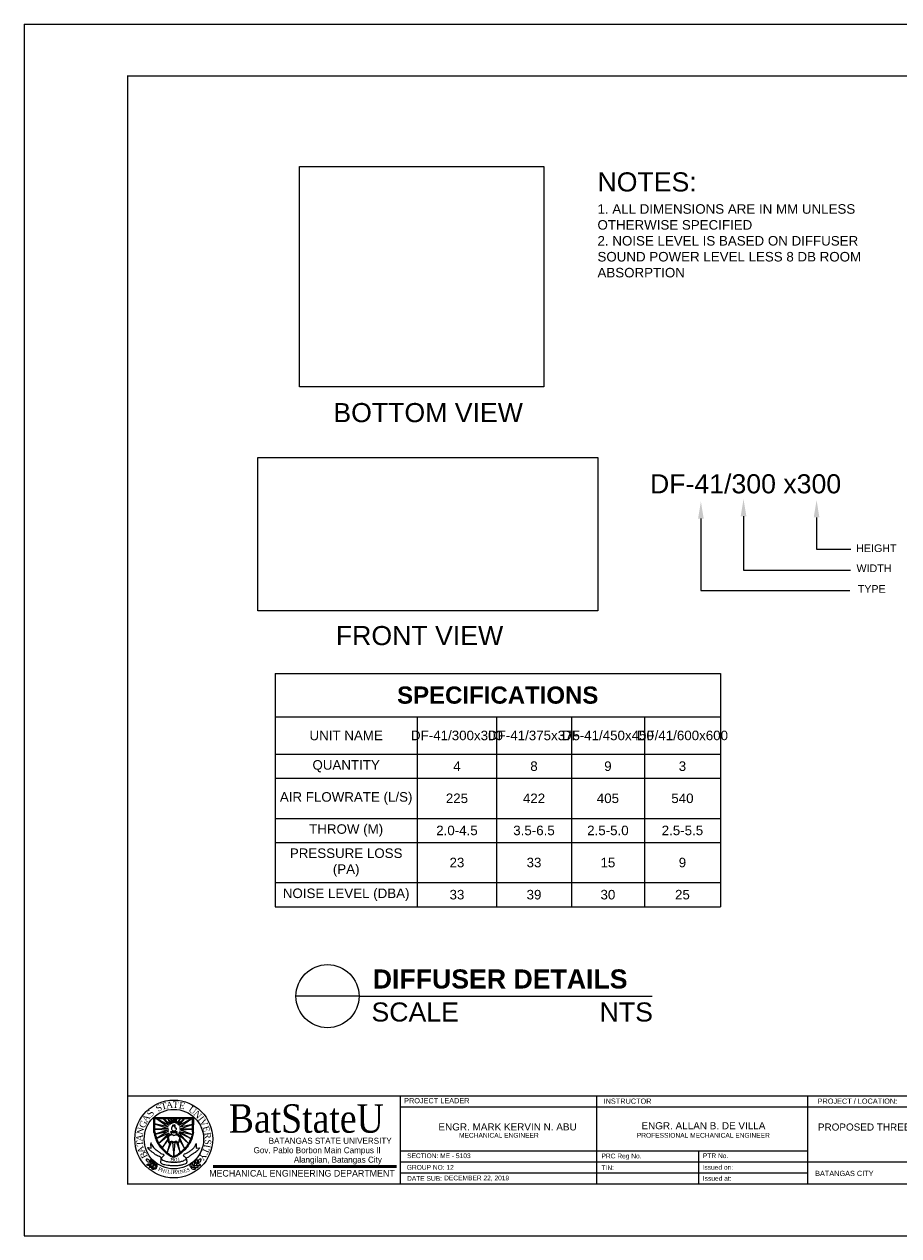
# Model space of a CAD drawing. Header units: inches. Extents: x 54.1 to 72, y 24.2 to 36.9.
import ezdxf
from ezdxf import colors
from ezdxf.entities.mleader import LeaderData, LeaderLine
from ezdxf.enums import TextEntityAlignment as Align
from ezdxf.math import Vec2, Vec3

# ---------------------------------------------------------------- set-up
doc = ezdxf.new("R2010")
doc.units = ezdxf.units.IN
doc.header["$MEASUREMENT"] = 0
doc.layers.add('template', color=7, linetype='Continuous')
doc.styles.add('arial', font='arial.ttf')
doc.styles.add('CGOTHIC', font='GOTHIC.TTF')
doc.styles.add('GARAMOND', font='GARA.TTF')
picture_1 = doc.add_image_def('image1.png', size_in_pixel=(274, 247))
picture_2 = doc.add_image_def('image2.png', size_in_pixel=(433, 195))

# ---------------------------------------------------------------- blocks, each defined once
blk = doc.blocks.new('*T1')
at = {"color": 0, "linetype": 'ByBlock', "lineweight": -2, "transparency": 16777216}
for p, q in [((0, 0), (4.668264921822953, 0)), ((0, 0), (0, -2.442978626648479)), ((4.668264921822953, 0), (4.668264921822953, -2.442978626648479)), ((0, -0.4533333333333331), (4.668264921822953, -0.4533333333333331)), ((1.491189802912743, -0.4533333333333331), (1.491189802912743, -2.442978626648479)), ((2.322251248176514, -0.4533333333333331), (2.322251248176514, -2.442978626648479)), ((3.106150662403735, -0.4533333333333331), (3.106150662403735, -2.442978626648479)), ((3.871483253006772, -0.4533333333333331), (3.871483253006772, -2.442978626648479)), ((0, -0.8438881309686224), (4.668264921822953, -0.8438881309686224)), ((0, -1.097221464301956), (4.668264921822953, -1.097221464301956)), ((0, -1.516766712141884), (4.668264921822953, -1.516766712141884)), ((0, -1.770100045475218), (4.668264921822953, -1.770100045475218)), ((0, -2.189645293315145), (4.668264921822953, -2.189645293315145)), ((0, -2.442978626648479), (4.668264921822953, -2.442978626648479))]:
    blk.add_line(p, q, dxfattribs=at)
at = {"color": 0, "transparency": 16777216, "attachment_point": 5, "style": 'arial'}
for s, insert, char_height, width in [('{\\fArial|b1|i0|c0|p34;SPECIFICATIONS}', (2.334132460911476, -0.2266666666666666), 0.18, 4.548264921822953), ('UNIT NAME', (0.7455949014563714, -0.6486107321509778), 0.1, 1.371189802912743), ('DF-41/300x300', (1.906720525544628, -0.6486107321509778), 0.1, 0.7110614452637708), ('DF-41/375x375', (2.714200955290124, -0.6486107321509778), 0.1, 0.6638994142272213), ('DF-41/450x450', (3.488816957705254, -0.6486107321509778), 0.1, 0.6453325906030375), ('DF/41/600x600', (4.269874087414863, -0.6486107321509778), 0.1, 0.6767816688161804), ('QUANTITY', (0.7455949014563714, -0.9705547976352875), 0.1, 1.371189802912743), ('4', (1.906720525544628, -0.9705547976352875), 0.1, 0.7110614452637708), ('8', (2.714200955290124, -0.9705547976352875), 0.1, 0.6638994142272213), ('9', (3.488816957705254, -0.9705547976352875), 0.1, 0.6453325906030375), ('3', (4.269874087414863, -0.9705547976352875), 0.1, 0.6767816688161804), ('AIR FLOWRATE (L/S)', (0.7455949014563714, -1.30699408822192), 0.1, 1.371189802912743), ('225', (1.906720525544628, -1.30699408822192), 0.1, 0.7110614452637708), ('422', (2.714200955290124, -1.30699408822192), 0.1, 0.6638994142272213), ('405', (3.488816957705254, -1.30699408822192), 0.1, 0.6453325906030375), ('540', (4.269874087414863, -1.30699408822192), 0.1, 0.6767816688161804), ('THROW (M)', (0.7455949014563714, -1.643433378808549), 0.1, 1.371189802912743), ('2.0-4.5', (1.906720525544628, -1.643433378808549), 0.1, 0.7110614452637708), ('3.5-6.5', (2.714200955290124, -1.643433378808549), 0.1, 0.6638994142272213), ('2.5-5.0', (3.488816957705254, -1.643433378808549), 0.1, 0.6453325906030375), ('2.5-5.5', (4.269874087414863, -1.643433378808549), 0.1, 0.6767816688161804), ('PRESSURE LOSS (PA)', (0.7455949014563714, -1.979872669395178), 0.1, 1.371189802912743), ('23', (1.906720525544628, -1.979872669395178), 0.1, 0.7110614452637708), ('33', (2.714200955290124, -1.979872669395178), 0.1, 0.6638994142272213), ('15', (3.488816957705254, -1.979872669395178), 0.1, 0.6453325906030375), ('9', (4.269874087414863, -1.979872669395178), 0.1, 0.6767816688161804), ('NOISE LEVEL (DBA)', (0.7455949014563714, -2.31631195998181), 0.1, 1.371189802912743), ('33', (1.906720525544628, -2.31631195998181), 0.1, 0.7110614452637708), ('39', (2.714200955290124, -2.31631195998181), 0.1, 0.6638994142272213), ('30', (3.488816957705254, -2.31631195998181), 0.1, 0.6453325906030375), ('25', (4.269874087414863, -2.31631195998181), 0.1, 0.6767816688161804)]:
    blk.add_mtext(s, dxfattribs=dict(at, insert=insert, char_height=char_height, width=width))

msp = doc.modelspace()

# ---------------------------------------------------------------- linework, layer by layer
for p, q in [((54.10454553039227, 36.92036558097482), (72.00027462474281, 36.92036558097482)), ((62.00302613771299, 31.20345134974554), (62.762760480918, 31.20345134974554)), ((61.55615972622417, 30.98793161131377), (62.75762398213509, 30.98793161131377)), ((57.61309014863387, 26.7402755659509), (56.95254321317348, 26.7402755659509)), ((57.61309014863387, 26.7402755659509), (60.6856893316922, 26.7402755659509))]:
    msp.add_line(p, q)
msp.add_circle((57.28281668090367, 26.7402755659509), 0.3302734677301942)
at = {"layer": 'template'}
for p, q in [((54.10454553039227, 36.92036558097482), (54.10454553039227, 24.23066676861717)), ((55.18913517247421, 25.69597048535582), (71.45797980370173, 25.69597048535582)), ((58.04563406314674, 25.69616429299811), (58.04563406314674, 24.7729615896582)), ((58.04563406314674, 25.69597048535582), (58.04563406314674, 24.7729615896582)), ((60.10231971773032, 25.69616429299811), (60.10231971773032, 24.7729615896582)), ((60.10231971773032, 25.69597048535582), (60.10231971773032, 24.7729615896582)), ((62.31785000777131, 24.7729615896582), (62.31785000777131, 25.69597048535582)), ((58.04563406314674, 25.58059437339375), (68.24323852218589, 25.58059437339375)), ((55.46426418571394, 25.46952618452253), (55.88096702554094, 25.46874600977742)), ((55.46426418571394, 25.31331051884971), (55.46426418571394, 25.46952618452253)), ((55.61293952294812, 25.37292898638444), (55.46914774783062, 25.40421221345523)), ((55.46914774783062, 25.40421221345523), (55.61293952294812, 25.3543543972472)), ((55.47309939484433, 25.45815972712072), (55.86926031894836, 25.45815972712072)), ((55.47309939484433, 25.31954074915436), (55.47309939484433, 25.45815972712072)), ((55.62272136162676, 25.38661523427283), (55.48968911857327, 25.45815972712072)), ((55.48968911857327, 25.45815972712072), (55.61293952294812, 25.37292898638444)), ((55.56892152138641, 25.45815972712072), (55.56305263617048, 25.45211451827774)), ((55.56305263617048, 25.45211451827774), (55.62272136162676, 25.38661523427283)), ((55.63348089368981, 25.39639133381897), (55.56892152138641, 25.45815972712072)), ((55.6139177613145, 25.45815972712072), (55.60902656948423, 25.45815972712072)), ((55.60902656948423, 25.45815972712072), (55.63348089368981, 25.39639133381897)), ((55.64815392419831, 25.40323460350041), (55.6139177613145, 25.45815972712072)), ((55.64815392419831, 25.45815972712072), (55.63779833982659, 25.45493406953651)), ((55.63779833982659, 25.45493406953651), (55.64815392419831, 25.40323460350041)), ((55.66282640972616, 25.41105548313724), (55.64815392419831, 25.45815972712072)), ((55.66673936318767, 25.45815972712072), (55.66282640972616, 25.41105548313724)), ((55.68043361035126, 25.45815972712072), (55.66673936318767, 25.45815972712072)), ((55.69804081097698, 25.45815972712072), (55.68043361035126, 25.41203309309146)), ((55.68043361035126, 25.41203309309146), (55.68043361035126, 25.45815972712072)), ((55.74108057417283, 25.45815972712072), (55.69804081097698, 25.4051898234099)), ((55.69804081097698, 25.4051898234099), (55.70488793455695, 25.45815972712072)), ((55.70488793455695, 25.45815972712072), (55.69804081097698, 25.45815972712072)), ((55.78607681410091, 25.45815972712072), (55.71271329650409, 25.3954137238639)), ((55.71271329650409, 25.3954137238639), (55.74108057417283, 25.45815972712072)), ((55.86041802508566, 25.45815972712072), (55.72347337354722, 25.38563762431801)), ((55.72347337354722, 25.38563762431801), (55.78607681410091, 25.45815972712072)), ((55.73032049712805, 25.36706332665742), (55.86041802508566, 25.45815972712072)), ((55.86926031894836, 25.39736894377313), (55.73032049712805, 25.36706332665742)), ((55.73423345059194, 25.35239917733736), (55.86926031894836, 25.39736894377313)), ((55.86926031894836, 25.3183657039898), (55.86926031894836, 25.45815972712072)), ((55.87809552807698, 25.31331051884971), (55.88096702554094, 25.46874600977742)), ((55.6168519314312, 25.33871292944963), (55.47785203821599, 25.29644088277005)), ((55.47785203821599, 25.29644088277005), (55.61783016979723, 25.32698160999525)), ((55.61293952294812, 25.3543543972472), (55.47795134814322, 25.34848902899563)), ((55.47795134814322, 25.34848902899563), (55.6168519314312, 25.33871292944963)), ((55.61783016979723, 25.32698160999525), (55.49126834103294, 25.24924559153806)), ((55.49126834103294, 25.24924559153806), (55.62272136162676, 25.30938492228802)), ((55.62272136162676, 25.30938492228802), (55.515254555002, 25.1995816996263)), ((55.515254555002, 25.1995816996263), (55.63250320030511, 25.29765360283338)), ((55.60190280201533, 25.27205808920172), (55.61584807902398, 25.20799272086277)), ((55.61271117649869, 25.27069471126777), (55.6231676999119, 25.21112783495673)), ((55.64626904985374, 25.3107541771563), (55.64626904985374, 25.29256968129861)), ((55.69662366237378, 25.30858229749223), (55.69662366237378, 25.29040489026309)), ((55.82576936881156, 25.19737495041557), (55.71173505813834, 25.30058643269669)), ((55.73452937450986, 25.26546942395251), (55.71989013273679, 25.21008260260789)), ((55.85071589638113, 25.24824483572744), (55.72347337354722, 25.30938492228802)), ((55.72347337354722, 25.30938492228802), (55.82576936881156, 25.19737495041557)), ((55.72564130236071, 25.20694748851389), (55.7427224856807, 25.27253997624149)), ((55.73032049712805, 25.32111595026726), (55.85071589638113, 25.24824483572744)), ((55.73032049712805, 25.32111595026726), (55.86323042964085, 25.29071956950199)), ((55.86926031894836, 25.34653380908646), (55.73423345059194, 25.35239917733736)), ((55.73618938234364, 25.33871292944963), (55.86926031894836, 25.34653380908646)), ((55.86323042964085, 25.29071956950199), (55.73618938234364, 25.33871292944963)), ((55.40169026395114, 25.15494178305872), (55.4348416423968, 25.14806571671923)), ((55.4348416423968, 25.14806571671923), (55.43293115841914, 25.19775391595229)), ((55.60804833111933, 25.24290802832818), (55.55189279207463, 25.14998352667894)), ((55.55189279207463, 25.14998352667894), (55.61000480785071, 25.2282438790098)), ((55.60266084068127, 25.10249341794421), (55.64717568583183, 25.21358002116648)), ((55.63054672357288, 25.20380392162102), (55.60266084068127, 25.10249341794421)), ((55.65891345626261, 25.21064719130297), (55.67117985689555, 25.05961909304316)), ((55.67117985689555, 25.05961909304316), (55.68630249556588, 25.21162480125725)), ((55.69901904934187, 25.21064719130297), (55.73845950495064, 25.10149909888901)), ((55.73845950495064, 25.10149909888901), (55.71662624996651, 25.20478153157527)), ((55.73129873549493, 25.23410953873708), (55.78603070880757, 25.14512244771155)), ((55.78603070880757, 25.14512244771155), (55.73716762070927, 25.24681846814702)), ((55.90496163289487, 25.19818025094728), (55.90699582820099, 25.14939647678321)), ((55.90699582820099, 25.14939647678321), (55.93954132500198, 25.15046570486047)), ((58.04563406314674, 25.12089732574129), (62.31785000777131, 25.12089732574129)), ((58.04563406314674, 25.00491874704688), (64.4406672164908, 25.00491874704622)), ((61.17018363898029, 25.12089732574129), (61.17018363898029, 24.77296158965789)), ((58.04563406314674, 24.88894016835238), (59.9084662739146, 24.88894016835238)), ((58.04563406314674, 24.88894016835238), (62.31785000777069, 24.88894016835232)), ((60.10231971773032, 24.88894016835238), (61.96515192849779, 24.88894016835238)), ((54.10454553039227, 24.23066676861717), (72.00027462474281, 24.23066676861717))]:
    msp.add_line(p, q, dxfattribs=at)
at = {"layer": 'template', "linetype": 'Continuous', "ltscale": 0.5}
msp.add_line((60.10231971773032, 25.69597048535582), (60.10231971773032, 24.7729615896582), dxfattribs=at)
at = {"layer": 'template', "linetype": 'Continuous', "lineweight": 50}
msp.add_line((56.08401691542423, 24.95473007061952), (58.00570454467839, 24.95473007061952), dxfattribs=at)
at = {"layer": 'template', "linetype": 'Continuous', "const_width": 0.01538348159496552}
msp.add_lwpolyline([(55.18913517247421, 24.7729615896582), (71.45797980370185, 24.7729615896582), (71.45797980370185, 36.37807075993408), (55.18913517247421, 36.37807075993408)], close=True, dxfattribs=at)
at = {"layer": 'template'}
msp.add_circle((55.67191552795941, 25.24425895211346), 0.4078973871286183, dxfattribs=at)
at = {"layer": 'template', "lineweight": 20}
for centre, radius in [((55.67191552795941, 25.24425895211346), 0.4078973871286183), ((55.67337749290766, 25.24308244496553), 0.3115138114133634)]:
    msp.add_circle(centre, radius, dxfattribs=at)
at = {"layer": 'template', "start_tangent": (-0.9999999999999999, 0)}
msp.add_spline([(55.66997327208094, 25.32686793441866), (55.65762730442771, 25.33357858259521), (55.65112951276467, 25.34375254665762), (55.65112951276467, 25.35500905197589), (55.65112951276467, 25.36366792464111), (55.65372852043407, 25.36821378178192), (55.65632807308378, 25.37687265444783), (55.66022685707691, 25.37600667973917), (55.66152608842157, 25.38466555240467), (55.66412564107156, 25.39115963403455), (55.66759116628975, 25.38639721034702), (55.6743053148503, 25.38033626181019), (55.67950387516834, 25.38033626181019), (55.67907061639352, 25.3872631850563), (55.67668796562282, 25.39354070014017), (55.67712122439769, 25.39570549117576), (55.68340265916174, 25.3902936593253), (55.68340265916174, 25.38531496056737), (55.68448553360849, 25.38055253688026), (55.68448553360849, 25.37535727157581), (55.68253614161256, 25.36734780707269), (55.68730144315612, 25.35998775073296), (55.69314961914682, 25.36020431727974), (55.69683150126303, 25.35067976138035), (55.69574862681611, 25.34288657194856), (55.69011735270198, 25.33227976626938), (55.68470243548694, 25.32773361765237), (55.67798774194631, 25.32643480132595), (55.66975691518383, 25.32643480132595), (55.67019017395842, 25.32643480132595)], degree=3, dxfattribs=at)
at = {"layer": 'template'}
for points in [[(55.46426418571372, 25.31331051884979), (55.47694913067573, 25.25917769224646), (55.50335993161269, 25.19856645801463), (55.53955202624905, 25.14773132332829), (55.61193730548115, 25.08223203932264), (55.66084595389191, 25.05388164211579), (55.67062779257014, 25.05094881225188)], [(55.47309939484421, 25.31954074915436), (55.48578433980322, 25.26540792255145), (55.51219514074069, 25.20479668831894), (55.54838723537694, 25.1539615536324), (55.62077251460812, 25.08846226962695), (55.66968116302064, 25.0601118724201), (55.67946300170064, 25.05717904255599)], [(55.60190280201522, 25.27205808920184), (55.60174291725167, 25.27902421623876), (55.6120044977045, 25.28050758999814), (55.62317859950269, 25.28477182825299), (55.63677202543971, 25.2915643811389), (55.64626904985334, 25.29256968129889), (55.64626904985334, 25.29678966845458)], [(55.86926031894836, 25.31954074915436), (55.85657537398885, 25.26540792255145), (55.83016457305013, 25.20479668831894), (55.79397247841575, 25.1539615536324), (55.72158719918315, 25.08846226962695), (55.67267855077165, 25.0601118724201), (55.66289671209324, 25.05717904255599)], [(55.87809552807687, 25.31331051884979), (55.86541058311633, 25.25917769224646), (55.83899978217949, 25.19856645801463), (55.80280768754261, 25.14773132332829), (55.73042240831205, 25.08223203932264), (55.68151375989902, 25.05388164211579), (55.67173192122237, 25.05094881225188)], [(55.74251077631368, 25.2717270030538), (55.74029144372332, 25.2795465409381), (55.72931173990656, 25.27693404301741), (55.7230379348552, 25.28006915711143), (55.71833258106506, 25.28581676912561), (55.71153614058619, 25.28999682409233), (55.70578497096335, 25.29417717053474), (55.69662366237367, 25.29417717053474)], [(55.61584807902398, 25.20799272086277), (55.62473615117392, 25.20160561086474), (55.63414685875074, 25.20380392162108), (55.64042120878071, 25.21048833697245), (55.6471756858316, 25.21358002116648), (55.65662835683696, 25.21358002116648), (55.66394797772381, 25.21205589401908), (55.67126759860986, 25.20839845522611), (55.68329257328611, 25.21101095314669), (55.69061219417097, 25.21310112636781), (55.69901904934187, 25.21064719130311), (55.71662624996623, 25.20478153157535), (55.72564130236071, 25.20694748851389)], [(55.62316769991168, 25.21112783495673), (55.63310104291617, 25.21112783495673), (55.6346694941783, 25.21530788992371), (55.64146647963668, 25.21896562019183), (55.65296881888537, 25.22157811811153), (55.66394797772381, 25.21635283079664), (55.6707444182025, 25.21530788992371), (55.67963249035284, 25.2158305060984), (55.68642947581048, 25.21896562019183), (55.696362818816, 25.22001056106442), (55.70263662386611, 25.21948794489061), (55.70838779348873, 25.21530788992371), (55.71152469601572, 25.21269539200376), (55.7198901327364, 25.21008260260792)], [(55.41641240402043, 24.99830758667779), (55.39677651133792, 25.00533568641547), (55.38769138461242, 25.01939188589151), (55.38651907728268, 25.03315537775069), (55.3882775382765, 25.03549817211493), (55.40029343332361, 25.03432677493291), (55.41230932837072, 25.02349177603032), (55.41699855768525, 25.01294948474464), (55.41846368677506, 25.0029931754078), (55.41846368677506, 24.9980148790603), (55.41729137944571, 24.9980148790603), (55.41465394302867, 25.000650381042), (55.41436061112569, 25.000650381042)], [(55.44038909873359, 24.98482631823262), (55.44535584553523, 24.99785364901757), (55.44411415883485, 25.01398260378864), (55.44100994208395, 25.02328775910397), (55.43418117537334, 25.0294912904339), (55.43107695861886, 25.02887102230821), (55.42859358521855, 25.02018613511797), (55.42797274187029, 25.01212151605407), (55.4292144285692, 25.00281636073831), (55.4292144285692, 24.999094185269), (55.43293948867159, 24.99289093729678), (55.44038909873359, 24.9854465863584), (55.44163078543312, 24.9854465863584)], [(55.4652998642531, 24.96344931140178), (55.47026661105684, 24.97647664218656), (55.46902492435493, 24.99260559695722), (55.4659207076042, 25.00191075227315), (55.45909194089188, 25.00811428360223), (55.45598772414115, 25.00749401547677), (55.45350435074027, 24.99880912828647), (55.4528835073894, 24.99074450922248), (55.45412519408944, 24.98143935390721), (55.45412519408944, 24.97771717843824), (55.45785025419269, 24.97151393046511), (55.4652998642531, 24.96406957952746), (55.46654155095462, 24.96406957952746)], [(55.87712034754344, 24.96528565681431), (55.87270266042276, 24.97850927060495), (55.8746176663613, 24.99457220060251), (55.87810824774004, 25.00373942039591), (55.88519043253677, 25.00965199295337), (55.8882659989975, 25.00890246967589), (55.89038405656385, 25.00012133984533), (55.89066714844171, 24.99203781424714), (55.8890374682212, 24.98279271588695), (55.88888183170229, 24.97907379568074), (55.88490065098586, 24.97303172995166), (55.87714628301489, 24.96590538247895), (55.87590568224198, 24.96595730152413)], [(55.90290317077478, 24.98560236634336), (55.89848548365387, 24.99882598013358), (55.90040048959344, 25.01488891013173), (55.90389107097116, 25.02405612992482), (55.9109732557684, 25.02996870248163), (55.91404882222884, 25.02921917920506), (55.91616687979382, 25.02043804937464), (55.91644997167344, 25.0123545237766), (55.91482029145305, 25.00310942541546), (55.91466465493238, 24.99939050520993), (55.91068347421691, 24.99334843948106), (55.90292910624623, 24.98622209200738), (55.90168850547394, 24.98627401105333)], [(55.92742259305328, 24.99806929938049), (55.94733518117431, 25.00427021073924), (55.95700009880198, 25.01793423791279), (55.95874687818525, 25.03163667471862), (55.95708791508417, 25.03405094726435), (55.9450335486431, 25.03338299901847), (55.93257511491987, 25.0230599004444), (55.92744917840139, 25.01272290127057), (55.92556902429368, 25.00283656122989), (55.92536086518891, 24.99786261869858), (55.92653214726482, 24.99781360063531), (55.92927747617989, 25.00033651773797), (55.92957055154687, 25.00032425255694)], [(55.43547691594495, 24.97827161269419), (55.42436769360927, 24.96984753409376), (55.40853872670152, 24.96651155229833), (55.39873631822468, 24.96687879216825), (55.39086525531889, 24.97169150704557), (55.39058916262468, 24.97484502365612), (55.39822768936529, 24.97966657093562), (55.40579374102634, 24.98252635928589), (55.41507329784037, 24.98394675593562), (55.41864580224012, 24.98499164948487), (55.42564531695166, 24.98315775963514), (55.43488158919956, 24.97809749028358), (55.43523015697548, 24.97690573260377)], [(55.46038768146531, 24.95689460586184), (55.44927845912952, 24.94847052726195), (55.43344949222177, 24.9451345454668), (55.42364708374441, 24.94550178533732), (55.41577602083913, 24.95031450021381), (55.41549992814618, 24.95346801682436), (55.42313845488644, 24.95828956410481), (55.43070450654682, 24.96114935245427), (55.43998406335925, 24.96256974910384), (55.44355656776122, 24.9636146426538), (55.45055608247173, 24.96178075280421), (55.45979235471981, 24.95672048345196), (55.46014092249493, 24.95552872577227)], [(55.48764306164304, 24.93756711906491), (55.47653383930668, 24.92914304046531), (55.46070487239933, 24.92580705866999), (55.45090246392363, 24.92617429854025), (55.44303140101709, 24.93098701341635), (55.442755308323, 24.93414053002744), (55.4503938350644, 24.93896207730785), (55.45795988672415, 24.94182186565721), (55.46723944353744, 24.94324226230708), (55.47081194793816, 24.94428715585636), (55.47781146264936, 24.94245326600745), (55.48704773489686, 24.9373929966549), (55.4873963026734, 24.93620123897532)], [(55.49255524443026, 24.94412182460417), (55.4975219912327, 24.95714915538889), (55.49628030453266, 24.97327811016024), (55.49317608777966, 24.98258326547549), (55.48634732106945, 24.98878679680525), (55.48324310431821, 24.98816652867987), (55.48075973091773, 24.97948164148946), (55.48013888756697, 24.97141702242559), (55.48138057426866, 24.96211186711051), (55.48138057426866, 24.95838969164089), (55.4851056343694, 24.9521864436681), (55.49255524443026, 24.94474209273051), (55.4937969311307, 24.94474209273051)], [(55.84908065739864, 24.9471147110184), (55.84466297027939, 24.96033832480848), (55.84657797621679, 24.97640125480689), (55.85006855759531, 24.98556847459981), (55.85715074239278, 24.99148104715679), (55.86022630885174, 24.99073152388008), (55.86234436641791, 24.98195039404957), (55.86262745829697, 24.9738668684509), (55.86099777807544, 24.96462177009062), (55.86084214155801, 24.96090284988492), (55.85686096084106, 24.95486078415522), (55.84910659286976, 24.94773443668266), (55.84786599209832, 24.94778635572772)], [(55.85371447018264, 24.94036034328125), (55.86446173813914, 24.93147911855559), (55.88013737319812, 24.92748419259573), (55.88994656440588, 24.92744124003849), (55.89801197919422, 24.93192063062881), (55.89841968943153, 24.9350598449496), (55.89098944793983, 24.94019656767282), (55.88354959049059, 24.94337021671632), (55.87433754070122, 24.9451773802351), (55.87081185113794, 24.94637073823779), (55.86374177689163, 24.94483112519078), (55.85430199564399, 24.94016148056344), (55.85390390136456, 24.93898533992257)], [(55.88175416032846, 24.95853128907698), (55.89250142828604, 24.94965006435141), (55.9081770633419, 24.94565513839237), (55.91798625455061, 24.94561218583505), (55.92605166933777, 24.95009157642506), (55.92645937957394, 24.95323079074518), (55.91902913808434, 24.95836751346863), (55.91158928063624, 24.96154116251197), (55.90237723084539, 24.96334832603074), (55.89885154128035, 24.96454168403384), (55.89178146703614, 24.96300207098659), (55.88234168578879, 24.95833242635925), (55.88194359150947, 24.95715628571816)], [(55.90753698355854, 24.9788479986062), (55.91828425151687, 24.96996677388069), (55.93395988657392, 24.9659718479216), (55.94376907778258, 24.96592889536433), (55.95183449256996, 24.97040828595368), (55.95224220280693, 24.97354750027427), (55.94481196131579, 24.97868422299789), (55.93737210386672, 24.98185787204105), (55.92816005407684, 24.98366503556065), (55.92463436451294, 24.98485839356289), (55.91756429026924, 24.98331878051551), (55.9081245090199, 24.97864913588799), (55.90772641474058, 24.97747299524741)]]:
    msp.add_spline(points, degree=3, dxfattribs=at)
for points, end_tangent in [([(55.61271117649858, 25.27069471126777), (55.6263046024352, 25.27800988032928), (55.63571531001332, 25.2863699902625), (55.64512601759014, 25.28898277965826), (55.65453727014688, 25.29002772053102), (55.66394797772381, 25.2863699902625), (55.66760751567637, 25.281667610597), (55.67126759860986, 25.2790548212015), (55.67649558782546, 25.2837574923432), (55.68852056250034, 25.2863699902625), (55.70002290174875, 25.28846016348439), (55.7125705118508, 25.2827125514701), (55.72093594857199, 25.2743521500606), (55.73139192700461, 25.27069471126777), (55.73452937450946, 25.27226226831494), (55.73452937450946, 25.26546942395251)], (0, -0.9999999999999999)), ([(55.64377065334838, 25.32330843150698), (55.6595821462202, 25.322442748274), (55.67604379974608, 25.32179334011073), (55.68709053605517, 25.32200961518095), (55.6968369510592, 25.32309215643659), (55.70225241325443, 25.32265902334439), (55.7024687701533, 25.31746375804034), (55.7024687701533, 25.31313446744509), (55.70051937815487, 25.30923801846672), (55.69597097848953, 25.30858861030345), (55.68687363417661, 25.30772263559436), (55.6710621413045, 25.30772263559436), (55.65221783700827, 25.30728979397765), (55.64745308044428, 25.31010370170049), (55.64203816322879, 25.31356730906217), (55.64355429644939, 25.3235249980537), (55.64355429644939, 25.32460724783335)], (-0.9999999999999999, 0))]:
    msp.add_spline(points, degree=3, dxfattribs=dict(at, end_tangent=end_tangent))
for points, knots in [([(55.93954132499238, 25.15046570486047), (55.94025651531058, 25.15048920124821), (55.94463710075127, 25.14966406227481), (55.91982238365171, 25.12639634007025), (55.90465161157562, 25.10641192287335), (55.87356734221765, 25.0891903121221), (55.8449178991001, 25.06990359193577), (55.82395381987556, 25.05302077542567), (55.80131812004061, 25.04562186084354), (55.80593691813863, 25.02209887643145), (55.81154415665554, 25.00335343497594), (55.79828219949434, 24.98044451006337), (55.77094568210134, 24.97527355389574), (55.73530476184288, 24.9660310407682), (55.69148124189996, 24.96268510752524), (55.64861747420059, 24.96162677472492), (55.61057277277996, 24.96745496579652), (55.57701269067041, 24.9710305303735), (55.55277439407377, 24.97972675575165), (55.53963083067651, 24.98963943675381), (55.53490161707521, 24.99851522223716), (55.53876747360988, 25.01450241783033), (55.54214085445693, 25.03030875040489), (55.53668508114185, 25.05757834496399), (55.49790583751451, 25.06558009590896), (55.46833861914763, 25.0906389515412), (55.44079918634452, 25.11193916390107), (55.41727877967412, 25.1280037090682), (55.4093033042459, 25.14375465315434), (55.39639219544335, 25.1559215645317), (55.40142312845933, 25.15525458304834), (55.40670395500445, 25.15390187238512)], [1.525095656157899, 1.525095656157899, 1.525095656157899, 1.525095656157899, 1.532073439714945, 1.584611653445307, 1.633557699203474, 1.698069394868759, 1.768711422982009, 1.823631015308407, 1.856154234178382, 1.874433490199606, 1.942755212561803, 1.959564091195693, 2.013837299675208, 2.081715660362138, 2.16866491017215, 2.253261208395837, 2.318126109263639, 2.380395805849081, 2.439478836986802, 2.457200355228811, 2.47009170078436, 2.492272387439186, 2.543517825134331, 2.560296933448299, 2.63925905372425, 2.721631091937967, 2.780104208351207, 2.83264790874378, 2.871086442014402, 2.885372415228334, 2.911144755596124, 2.911144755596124, 2.911144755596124, 2.911144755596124]), ([(55.43587074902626, 25.20295106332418), (55.42677794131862, 25.20295106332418), (55.44889004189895, 25.17355560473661), (55.45928714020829, 25.15314962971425), (55.48739282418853, 25.12818737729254), (55.5189250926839, 25.10976841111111), (55.53944296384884, 25.08895375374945), (55.57246384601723, 25.08364299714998), (55.56462487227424, 25.06694903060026), (55.55606165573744, 25.0579649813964), (55.54461738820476, 25.0510139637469), (55.53575347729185, 25.03328499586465), (55.56362586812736, 25.01750076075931), (55.595456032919, 25.00834340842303), (55.6348367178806, 25.00150324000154), (55.66717054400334, 25.00191674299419), (55.70516910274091, 25.00127028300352), (55.74749803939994, 25.00634712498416), (55.78261856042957, 25.02063343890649), (55.80182527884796, 25.03200525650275), (55.80186914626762, 25.04428901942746), (55.7915405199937, 25.0517986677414), (55.78493458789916, 25.06096483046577), (55.77300922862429, 25.06720046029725), (55.77664474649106, 25.07950948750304), (55.7875749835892, 25.0925560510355), (55.8124133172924, 25.09652388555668), (55.83826335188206, 25.11492893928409), (55.86281819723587, 25.13176051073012), (55.88123464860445, 25.15039392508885), (55.89259693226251, 25.16731516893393), (55.90260194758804, 25.17990316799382), (55.90498076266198, 25.19599499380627), (55.90496163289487, 25.19818025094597)], [0, 0, 0, 0, 0.05015677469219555, 0.09732988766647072, 0.1694151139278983, 0.2384692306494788, 0.2973822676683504, 0.3451903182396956, 0.3616090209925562, 0.3847529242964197, 0.4154017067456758, 0.4352101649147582, 0.4800821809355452, 0.5490858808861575, 0.6375930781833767, 0.6923967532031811, 0.7281811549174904, 0.8475461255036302, 0.9203779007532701, 0.9448798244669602, 0.9592911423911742, 0.9797220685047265, 1.010309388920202, 1.0239692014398, 1.04625377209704, 1.066064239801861, 1.119080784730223, 1.173808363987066, 1.241086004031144, 1.282544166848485, 1.318293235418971, 1.350594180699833, 1.379884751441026, 1.379884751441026, 1.379884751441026, 1.379884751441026]), ([(55.43296065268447, 25.2018445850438), (55.43379179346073, 25.20280694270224), (55.43529660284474, 25.2034705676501), (55.43757066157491, 25.20343417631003), (55.4379253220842, 25.20342850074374)], [3.048467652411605, 3.048467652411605, 3.048467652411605, 3.048467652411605, 3.058869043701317, 3.060790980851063, 3.060790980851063, 3.060790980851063, 3.060790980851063]), ([(55.66631415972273, 25.11952721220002), (55.66849089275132, 25.11918160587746), (55.67230547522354, 25.11857595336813), (55.67505855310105, 25.11884397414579), (55.67713441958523, 25.1194715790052)], [0, 0, 0, 0, 0.01145534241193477, 0.02007473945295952, 0.02007473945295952, 0.02007473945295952, 0.02007473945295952]), ([(55.66631415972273, 25.1158056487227), (55.66849089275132, 25.11546004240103), (55.67230547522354, 25.11485438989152), (55.67505855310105, 25.1151224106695), (55.67713441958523, 25.11575001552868)], [0, 0, 0, 0, 0.01145534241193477, 0.02007473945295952, 0.02007473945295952, 0.02007473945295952, 0.02007473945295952]), ([(55.66733067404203, 25.10701154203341), (55.66916104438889, 25.10729744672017), (55.67220969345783, 25.10773009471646), (55.67454547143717, 25.1075760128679), (55.67591769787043, 25.1072416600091)], [0.001785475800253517, 0.001785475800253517, 0.001785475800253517, 0.001785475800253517, 0.01145534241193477, 0.01823655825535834, 0.01823655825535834, 0.01823655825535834, 0.01823655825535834]), ([(55.66762917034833, 25.10333635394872), (55.66935538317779, 25.10360296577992), (55.67217186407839, 25.10398820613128), (55.67437070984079, 25.10386510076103), (55.67555580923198, 25.10360412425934)], [0.002311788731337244, 0.002311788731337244, 0.002311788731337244, 0.002311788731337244, 0.01145534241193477, 0.01762460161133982, 0.01762460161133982, 0.01762460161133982, 0.01762460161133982])]:
    msp.add_open_spline(points, degree=3, knots=knots, dxfattribs=at)

# ---------------------------------------------------------------- block references
msp.add_blockref('*T1', (56.73288713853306, 30.11915973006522))

# ---------------------------------------------------------------- texts
at = {"attachment_point": 1, "style": 'arial'}
for s, width, heights, insert, char_height in [('NOTES:\\P{\\H0.5x;1. ALL DIMENSIONS ARE IN MM UNLESS OTHERWISE SPECIFIED\\P2. NOISE LEVEL IS BASED ON DIFFUSER SOUND POWER LEVEL LESS 8 DB ROOM ABSORPTION}', 3.072624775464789, [1.656364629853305], (60.11244752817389, 35.36881248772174), 0.2), ('BOTTOM VIEW ', 2.641817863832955, [0], (57.3442744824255, 32.95264291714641), 0.2), ('DF-41/300 x300', 2.653060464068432, [0], (60.66280197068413, 32.20676597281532), 0.2), ('HEIGHT', 0.2, [0], (62.82417168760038, 31.47195619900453), 0.08), ('WIDTH', 0.6019956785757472, [0], (62.82700590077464, 31.26219136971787), 0.08), ('TYPE', 0.6019956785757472, [0], (62.84055234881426, 31.0457621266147), 0.08), ('FRONT VIEW', 2.321539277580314, [0], (57.37064441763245, 30.61710707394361), 0.2), ('{\\fArial|b1|i0|c0|p34;DIFFUSER DETAILS}', 5.549897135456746, [0], (57.75766423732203, 27.0204719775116), 0.2), ('SCALE                   NTS', 5.044561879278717, [0], (57.74403118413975, 26.6746246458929), 0.2)]:
    msp.add_mtext_dynamic_manual_height_columns(s, width=width, gutter_width=1, heights=heights, dxfattribs=dict(at, insert=insert, char_height=char_height))
at = {"layer": 'template', "style": 'arial'}
for s, height, p in [('PROJECT LEADER', 0.05481516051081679, (58.085938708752, 25.61809326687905)), ('INSTRUCTOR', 0.05480365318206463, (60.17673379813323, 25.613212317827)), ('PROJECT / LOCATION:', 0.05480365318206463, (62.41967454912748, 25.613212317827)), ('PROJECT / LOCATION:', 0.05480365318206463, (62.41967454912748, 25.613212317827)), ('PROJECT / LOCATION:', 0.05480365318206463, (62.41967454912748, 25.613212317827)), ('ENGR. MARK KERVIN N. ABU', 0.07437126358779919, (58.44544219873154, 25.33384004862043)), ('ENGR. ALLAN B. DE VILLA', 0.07437126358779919, (60.57314783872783, 25.34602156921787)), ('PROPOSED THREE STOREY HOSPITAL', 0.07437126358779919, (62.42236483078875, 25.3323191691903)), ('MECHANICAL ENGINEER', 0.04958084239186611, (58.66113998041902, 25.25797663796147)), ('PROFESSIONAL MECHANICAL ENGINEER', 0.04958084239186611, (60.5252971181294, 25.25797663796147)), ('SECTION: ME - 5103', 0.04958084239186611, (58.11735994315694, 25.04391470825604)), ('PRC Reg No.', 0.04958084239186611, (60.15488850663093, 25.04151839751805)), ('PTR No.', 0.04958084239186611, (61.2174158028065, 25.0439147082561)), ('GROUP NO: 12', 0.04958084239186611, (58.11402907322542, 24.92258482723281)), ('TIN:', 0.04958084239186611, (60.15488850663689, 24.91849897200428)), ('Issued on:', 0.04958084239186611, (61.21408493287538, 24.92258482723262)), ('BATANGAS CITY', 0.05480365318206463, (62.39309207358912, 24.85623038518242)), ('DATE SUB:', 0.04958084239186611, (58.11677797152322, 24.80660624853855)), ('DECEMBER 22, 2019', 0.04958084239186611, (58.50553600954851, 24.8113679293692)), ('Issued at:', 0.04958084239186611, (61.21687207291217, 24.80660624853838))]:
    msp.add_text(s, height=height, dxfattribs=at).set_placement(p)
at = {"layer": 'template'}
for s, height, style, width, p in [('BatStateU', 0.2974892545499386, 'GARAMOND', 0.9999999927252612, (57.06101791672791, 25.31027701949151)), ('BATANGAS STATE UNIVERSITY', 0.063322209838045, 'CGOTHIC', 0.999999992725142, (57.31087782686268, 25.19372842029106)), ('Gov. Pablo Borbon Main Campus II', 0.063322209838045, 'CGOTHIC', 0.999999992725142, (57.17404124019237, 25.09546496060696)), ('Alangilan, Batangas City', 0.063322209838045, 'CGOTHIC', 0.999999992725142, (57.39181119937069, 24.99648234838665))]:
    msp.add_text(s, height=height, dxfattribs=dict(at, style=style, width=width)).set_placement(p, align=Align.CENTER)
at = {"layer": 'template', "attachment_point": 1}
for s, insert, char_height, width, rotation in [('{\\fTimes New Roman|b0|i0|c0|p18;A}', (55.58784429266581, 25.63243507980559), 0.06798289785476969, 5.349098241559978, 5.718517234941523), ('{\\fTimes New Roman|b0|i0|c0|p18;T}', (55.66286611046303, 25.63869217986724), 0.06798289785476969, 0.05755701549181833, 356.815033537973), ('{\\fTimes New Roman|b0|i0|c0|p18;S}', (55.38279299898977, 25.50831875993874), 0.06798289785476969, 5.349098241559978, 56.11039181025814), ('{\\fTimes New Roman|b0|i0|c0|p18;S}', (55.47267669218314, 25.58309166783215), 0.06798289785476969, 5.349098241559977, 33.23179436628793), ('{\\fTimes New Roman|b0|i0|c0|p18;T}', (55.52959680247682, 25.61495479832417), 0.06798289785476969, 5.349098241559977, 14.447989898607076), ('{\\fTimes New Roman|b0|i0|c0|p18;E}', (55.73436084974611, 25.63350283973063), 0.06798289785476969, 5.349098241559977, 348.69044875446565), ('{\\fTimes New Roman|b0|i0|c0|p18;U}', (55.85910764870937, 25.59591498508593), 0.06798289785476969, 5.349098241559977, 323.5012554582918), ('{\\fTimes New Roman|b0|i0|c0|p18;N}', (55.9197887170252, 25.54954790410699), 0.06798289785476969, 5.349098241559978, 314.1356361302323), ('{\\fTimes New Roman|b0|i0|c0|p18;G}', (55.30349956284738, 25.37964938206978), 0.06798289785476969, 5.349098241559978, 65.93474426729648), ('{\\fTimes New Roman|b0|i0|c0|p18;A}', (55.33317358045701, 25.44939385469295), 0.06798289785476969, 5.349098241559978, 56.11039181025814), ('{\\fTimes New Roman|b0|i0|c0|p18;I}', (55.97389629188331, 25.4929402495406), 0.06798289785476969, 5.349098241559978, 308.6454006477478), ('{\\fTimes New Roman|b0|i0|c0|p18;V}', (55.9975926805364, 25.46244384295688), 0.06798289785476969, 5.349098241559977, 298.2001729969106), ('{\\fTimes New Roman|b0|i0|c0|p18;A}', (55.27566751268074, 25.2223400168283), 0.06798289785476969, 5.349098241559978, 85.53704899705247), ('{\\fTimes New Roman|b0|i0|c0|p18;N}', (55.28120468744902, 25.30065942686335), 0.06798289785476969, 5.349098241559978, 77.56161187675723), ('{\\fTimes New Roman|b0|i0|c0|p18;E}', (56.03807639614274, 25.38824209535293), 0.06798289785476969, 5.349098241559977, 285.47867801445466), ('{\\fTimes New Roman|b0|i0|c0|p18;R}', (56.05754681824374, 25.31764883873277), 0.06798289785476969, 5.349098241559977, 276.199548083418), ('{\\fTimes New Roman|b0|i0|c0|p18;T}', (55.28481506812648, 25.16448360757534), 0.06798289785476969, 5.349098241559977, 94.266521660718), ('{\\fTimes New Roman|b0|i0|c0|p18;A}', (55.30901571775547, 25.08650250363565), 0.06798289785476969, 5.349098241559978, 110.3667278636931), ('{\\fTimes New Roman|b0|i0|c0|p18;T}', (56.05008537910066, 25.13522590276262), 0.06798289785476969, 5.349098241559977, 245.97798613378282), ('{\\fTimes New Roman|b0|i0|c0|p18;I}', (56.05855486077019, 25.17926620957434), 0.06798289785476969, 5.349098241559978, 259.81080118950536), ('{\\fTimes New Roman|b0|i0|c0|p18;S}', (56.06607334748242, 25.23797676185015), 0.06798289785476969, 5.349098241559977, 266.0585725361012), ('{\\fTimes New Roman|b0|i0|c0|p18;B}', (55.34174695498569, 25.03134832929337), 0.06798289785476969, 5.349098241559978, 115.18408197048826), ('{\\fTimes New Roman|b0|i0|c0|p18;1}', (55.63323563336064, 25.05025333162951), 0.03807042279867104, 5.349098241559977, 350.69674362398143), ('{\\fTimes New Roman|b0|i0|c0|p18;9}', (55.6479616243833, 25.04633688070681), 0.03807042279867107, 5.349098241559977, 359.89651961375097), ('{\\fTimes New Roman|b0|i0|c0|p18;0}', (55.6761846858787, 25.04554861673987), 0.03807042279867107, 5.349098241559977, 359.89651961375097), ('{\\fTimes New Roman|b0|i0|c0|p18;3}', (55.69676660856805, 25.04599885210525), 0.038070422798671, 5.349098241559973, 14.572685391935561), ('{\\fTimes New Roman|b0|i0|c0|p18;Y}', (56.02296117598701, 25.07183299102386), 0.06798289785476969, 5.349098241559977, 237.49397808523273), ('{\\fTimes New Roman|b0|i0|c0|p18;P}', (55.52115001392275, 24.95221966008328), 0.03807042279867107, 5.349098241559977, 333.24497493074), ('{\\fTimes New Roman|b0|i0|c0|p18;P}', (55.52220842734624, 24.95221966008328), 0.03807042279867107, 5.349098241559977, 333.24497493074), ('{\\fTimes New Roman|b0|i0|c0|p18;H}', (55.54498393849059, 24.93875769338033), 0.03807042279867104, 5.349098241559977, 342.3689301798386), ('{\\fTimes New Roman|b0|i0|c0|p18;I}', (55.58376973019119, 24.92617075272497), 0.03807042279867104, 5.349098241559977, 350.74463181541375), ('{\\fTimes New Roman|b0|i0|c0|p18;L}', (55.60724181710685, 24.92268263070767), 0.03807042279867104, 5.349098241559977, 350.69674362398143), ('{\\fTimes New Roman|b0|i0|c0|p18;I}', (55.63897658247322, 24.9167236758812), 0.03807042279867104, 5.349098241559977, 357.8325323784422), ('{\\fTimes New Roman|b0|i0|c0|p18;P}', (55.6580907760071, 24.91496443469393), 0.03807042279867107, 5.349098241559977, 359.89651961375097), ('{\\fTimes New Roman|b0|i0|c0|p18;P}', (55.68211495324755, 24.9137259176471), 0.03807042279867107, 5.349098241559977, 7.516181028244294), ('{\\fTimes New Roman|b0|i0|c0|p18;I}', (55.71122669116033, 24.91509950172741), 0.03807042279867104, 5.349098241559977, 9.039111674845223), ('{\\fTimes New Roman|b0|i0|c0|p18;N}', (55.73085228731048, 24.91682537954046), 0.03807042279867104, 5.349098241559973, 12.924469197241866), ('{\\fTimes New Roman|b0|i0|c0|p18;E}', (55.7710101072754, 24.92695857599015), 0.038070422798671, 5.349098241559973, 14.572685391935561), ('{\\fTimes New Roman|b0|i0|c0|p18;S}', (55.80329396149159, 24.93626401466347), 0.038070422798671, 5.349098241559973, 14.572685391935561)]:
    msp.add_mtext(s, dxfattribs=dict(at, insert=insert, char_height=char_height, width=width, rotation=rotation))
at = {"layer": 'template', "linetype": 'Continuous', "lineweight": 0, "insert": (56.04334247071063, 24.91985230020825), "char_height": 0.0692256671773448, "width": 2.197337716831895, "attachment_point": 1}
msp.add_mtext('{\\fCentury Gothic|b0|i0|c0|p34;\\C7;MECHANICAL ENGINEERING DEPARTMENT}', dxfattribs=at)

# ---------------------------------------------------------------- pictures from other files: only their frames are drawn
image = msp.add_image(picture_1, insert=(56.99062987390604, 33.12284053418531), size_in_units=(2.5597502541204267, 2.3075120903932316))
image.dxf.flags = 7
image = msp.add_image(picture_2, insert=(56.55188968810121, 30.77610202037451), size_in_units=(3.564671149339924, 1.6053368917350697))
image.dxf.flags = 7

# ---------------------------------------------------------------- leaders
ml = msp.add_multileader_mtext('Standard')
ml.set_content('', color=256)
ml.set_leader_properties()
ml.build(insert=Vec2(0, 0))
ml.multileader.update_dxf_attribs({"text_right_attachment_type": 6, "dogleg_length": 0.36, "arrow_head_size": 0.18})
ctx = ml.context
ctx.base_point, ctx.char_height, ctx.arrow_head_size, ctx.landing_gap_size, ctx.plane_origin = Vec3(61.55615972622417, 30.98793161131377), 0.18, 0.18, 0.09, Vec3(61.19615972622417, 31.92185034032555)
ctx.right_attachment = 6
notes = []
notes.append((ctx, [(0, (1, 1, 0), (61.19615972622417, 30.98793161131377), (1, 0), 0.36, [(0, [(61.19615972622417, 31.92185034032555)], 0, [])])]))
ctx.mtext.insert, ctx.mtext.flow_direction = Vec3(61.64615972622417, 31.07793161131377), 5
ml = msp.add_multileader_mtext('Standard')
ml.set_content('', color=256)
ml.set_leader_properties()
ml.build(insert=Vec2(0, 0))
ml.multileader.update_dxf_attribs({"text_right_attachment_type": 6, "dogleg_length": 0.36, "arrow_head_size": 0.18})
ctx = ml.context
ctx.base_point, ctx.char_height, ctx.arrow_head_size, ctx.landing_gap_size, ctx.plane_origin = Vec3(62.00302613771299, 31.20345134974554), 0.18, 0.18, 0.09, Vec3(61.64302613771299, 31.94750744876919)
ctx.right_attachment = 6
notes.append((ctx, [(0, (1, 1, 0), (61.64302613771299, 31.20345134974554), (1, 0), 0.36, [(0, [(61.64302613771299, 31.94750744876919)], 0, [])])]))
ctx.mtext.insert, ctx.mtext.flow_direction = Vec3(62.093026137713, 31.29345134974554), 5
ml = msp.add_multileader_mtext('Standard')
ml.set_content('', color=256)
ml.set_leader_properties()
ml.build(insert=Vec2(0, 0))
ml.multileader.update_dxf_attribs({"text_right_attachment_type": 6, "dogleg_length": 0.36, "arrow_head_size": 0.18})
ctx = ml.context
ctx.base_point, ctx.char_height, ctx.arrow_head_size, ctx.landing_gap_size, ctx.plane_origin = Vec3(62.76850856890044, 31.42290795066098), 0.18, 0.18, 0.09, Vec3(62.40850856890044, 31.93546260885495)
ctx.right_attachment = 6
notes.append((ctx, [(0, (1, 1, 0), (62.40850856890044, 31.42290795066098), (1, 0), 0.36, [(0, [(62.40850856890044, 31.93546260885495)], 0, [])])]))
ctx.mtext.insert, ctx.mtext.flow_direction = Vec3(62.85850856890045, 31.51290795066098), 5
for ctx, leaders in notes:
    for number, flags, end, landing, length, lines in leaders:
        leader = LeaderData()
        leader.index, (leader.has_last_leader_line, leader.has_dogleg_vector, leader.attachment_direction) = number, flags
        leader.last_leader_point, leader.dogleg_vector, leader.dogleg_length = Vec3(end), Vec3(landing), length
        for number, points, colour, breaks in lines:
            line = LeaderLine()
            line.index, line.vertices, line.color, line.breaks = number, Vec3.list(points), colors.encode_raw_color(colour), breaks
            leader.lines.append(line)
        ctx.leaders.append(leader)

doc.saveas('drawing.dxf')
